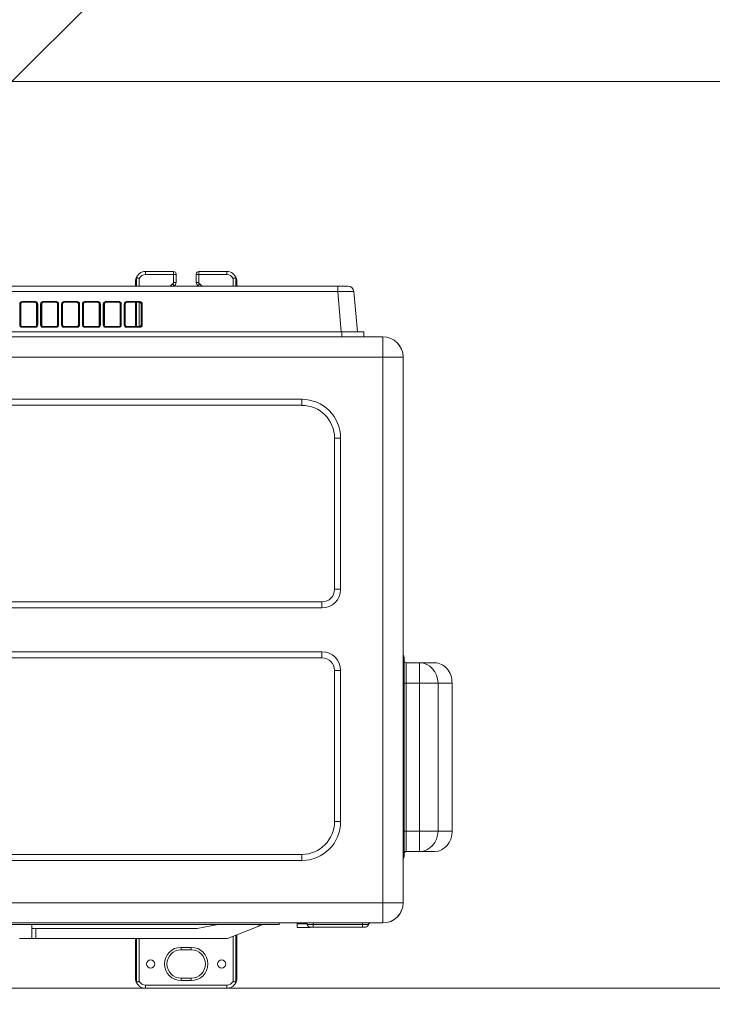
# Model space of a CAD drawing. Header units: inches. Extents: x 69729 to 77643, y -43505 to -36607.
# Tile 51 of 69: x 72492 to 72526, y -37825 to -37777. Entities that reach past the tile are written whole.
import ezdxf

# ---------------------------------------------------------------- set-up
doc = ezdxf.new("R2010")
doc.units = ezdxf.units.IN
doc.header["$MEASUREMENT"] = 0
doc.layers.get('0').update_dxf_attribs({"lineweight": 0})
doc.layers.get('Defpoints').update_dxf_attribs({"lineweight": 0})
for name, color, linetype, lineweight in [('p--klimatyzator', 30, 'Continuous', 15), ('p--obrzeże bet.', 252, 'Continuous', 0), ('p--opisy dodatkowe', 33, 'Continuous', 0), ('p--wymiary-1-50', 5, 'Continuous', 0), ('p--ściana szkielet', 3, 'Continuous', 0)]:
    doc.layers.add(name, color=color, linetype=linetype, lineweight=lineweight)
doc.styles.add('1-50', font='arial.ttf', dxfattribs={"width": 0.75, "height": 12.5})
doc.dimstyles.new('1-50', dxfattribs={"dimtxt": 12.5, "dimasz": 5, "dimexe": 5, "dimexo": 5, "dimgap": 0.09, "dimtad": 0, "dimdsep": 46, "dimtxsty": '1-50', "dimblk": 'OBLIQUE', "dimcen": 0.09, "dimadec": 0, "dimazin": 0, "dimtfac": 1, "dimtdec": 4, "dimtix": 1, "dimtofl": 0, "dimtmove": 2, "dimatfit": 3, "dimldrblk": 'OBLIQUE', "dimfxl": 5, "dimfxlon": 1, "dimtvp": 0.8, "dimtolj": 1, "dimtzin": 0, "dimarcsym": 0})

# ---------------------------------------------------------------- blocks, each defined once
blk = doc.blocks.new('_OBLIQUE')
at = {"color": 0, "linetype": 'ByBlock', "lineweight": -2}
for p, q in [((-0.5, -0.5), (0.5, 0.5)), ((0, 0), (0, 0))]:
    blk.add_line(p, q, dxfattribs=at)
blk = doc.blocks.new('*D171')
at = {"layer": 'Defpoints', "color": 0}
for p in [(72820.871, -37664.812), (72330.221, -37840.119), (72820.871, -37840.119)]:
    blk.add_point(p, dxfattribs=at)
at = {"layer": 'p--wymiary-1-50', "color": 0, "linetype": 'Continuous', "lineweight": -2}
for p, q in [((72330.221, -37669.812), (72330.221, -37659.812)), ((72820.871, -37669.812), (72820.871, -37659.812)), ((72330.221, -37664.812), (72820.871, -37664.812))]:
    blk.add_line(p, q, dxfattribs=at)
at = {"layer": 'p--wymiary-1-50', "color": 0, "lineweight": -2, "xscale": 5, "yscale": 5, "zscale": 5, "rotation": 180}
blk.add_blockref('_OBLIQUE', (72330.221, -37664.812), dxfattribs=at)
at = {"layer": 'p--wymiary-1-50', "color": 0, "lineweight": -2, "xscale": 5, "yscale": 5, "zscale": 5}
blk.add_blockref('_OBLIQUE', (72820.871, -37664.812), dxfattribs=at)
at = {"layer": 'p--wymiary-1-50', "color": 0, "linetype": 'Continuous', "ltscale": 12, "insert": (72575.546, -37654.602), "char_height": 12.5, "attachment_point": 5, "style": '1-50'}
blk.add_mtext('\\A1;490.65', dxfattribs=at)
blk = doc.blocks.new('*D172')
at = {"layer": 'Defpoints', "color": 0}
for p in [(72820.871, -37643.654), (71620.871, -37840.119), (72820.871, -37840.119)]:
    blk.add_point(p, dxfattribs=at)
at = {"layer": 'p--wymiary-1-50', "color": 0, "linetype": 'Continuous', "lineweight": -2}
for p, q in [((71620.871, -37648.654), (71620.871, -37638.654)), ((72820.871, -37648.654), (72820.871, -37638.654)), ((71620.871, -37643.654), (72820.871, -37643.654))]:
    blk.add_line(p, q, dxfattribs=at)
at = {"layer": 'p--wymiary-1-50', "color": 0, "lineweight": -2, "xscale": 5, "yscale": 5, "zscale": 5, "rotation": 180}
blk.add_blockref('_OBLIQUE', (71620.871, -37643.654), dxfattribs=at)
at = {"layer": 'p--wymiary-1-50', "color": 0, "lineweight": -2, "xscale": 5, "yscale": 5, "zscale": 5}
blk.add_blockref('_OBLIQUE', (72820.871, -37643.654), dxfattribs=at)
at = {"layer": 'p--wymiary-1-50', "color": 0, "linetype": 'Continuous', "ltscale": 12, "insert": (72220.871, -37633.444), "char_height": 12.5, "attachment_point": 5, "style": '1-50'}
blk.add_mtext('\\A1;1200', dxfattribs=at)
blk = doc.blocks.new('A$C66B7A719')
at = {"layer": 'p--klimatyzator', "linetype": 'Continuous'}
for p, q in [((74.513, 34.438), (74.513, 34.075)), ((74.541, 34.075), (74.541, 34.477)), ((74.675, 34.447), (74.675, 34.075)), ((74.982, 34.783), (76.341, 34.783)), ((74.982, 34.783), (74.982, 34.636)), ((76.341, 34.636), (74.982, 34.636)), ((76.341, 34.636), (76.341, 34.783)), ((76.341, 34.253), (76.341, 34.636)), ((76.459, 34.636), (76.341, 34.636)), ((76.459, 34.665), (76.459, 34.636)), ((76.459, 34.636), (76.459, 34.253)), ((77.443, 34.636), (77.443, 34.665)), ((77.561, 34.636), (77.443, 34.636)), ((77.443, 34.253), (77.443, 34.636)), ((77.561, 34.783), (78.919, 34.783)), ((77.561, 34.783), (77.561, 34.636)), ((78.919, 34.636), (77.561, 34.636)), ((77.561, 34.636), (77.561, 34.253)), ((78.919, 34.636), (78.919, 34.783)), ((79.227, 34.075), (79.227, 34.447)), ((79.361, 34.477), (79.361, 34.075)), ((79.389, 34.075), (79.389, 34.438)), ((36.063, 34.075), (84.307, 34.075)), ((74.49, 34.074), (74.49, 34.291)), ((76.373, 34.091), (76.306, 34.188)), ((76.459, 34.253), (76.341, 34.253)), ((77.561, 34.253), (77.443, 34.253)), ((77.529, 34.091), (77.596, 34.188)), ((79.412, 34.291), (79.412, 34.074)), ((84.307, 34.075), (84.797, 34.075)), ((84.307, 34.075), (84.307, 33.805)), ((84.307, 33.805), (36.063, 33.805)), ((84.477, 31.86), (84.307, 33.805)), ((85.092, 33.805), (85.262, 31.86)), ((68.872, 32.187), (68.872, 33.21)), ((68.901, 33.208), (68.901, 32.184)), ((68.925, 33.208), (68.901, 33.208)), ((68.925, 33.208), (68.925, 32.184)), ((68.982, 33.32), (69.636, 33.32)), ((68.982, 33.32), (68.982, 33.287)), ((69.636, 33.287), (68.982, 33.287)), ((69.636, 33.32), (69.636, 33.287)), ((69.693, 32.184), (69.693, 33.208)), ((69.716, 33.208), (69.693, 33.208)), ((69.716, 32.184), (69.716, 33.208)), ((69.746, 33.21), (69.746, 32.187)), ((69.886, 32.187), (69.886, 33.21)), ((69.939, 33.208), (69.915, 33.208)), ((69.915, 33.208), (69.915, 32.184)), ((69.939, 33.208), (69.939, 32.184)), ((69.995, 33.32), (70.65, 33.32)), ((69.995, 33.32), (69.995, 33.287)), ((70.65, 33.287), (69.995, 33.287)), ((70.65, 33.32), (70.65, 33.287)), ((70.73, 33.208), (70.707, 33.208)), ((70.707, 32.184), (70.707, 33.208)), ((70.73, 32.184), (70.73, 33.208)), ((70.76, 33.21), (70.76, 32.187)), ((70.9, 32.187), (70.9, 33.21)), ((70.953, 33.208), (70.929, 33.208)), ((70.929, 33.208), (70.929, 32.184)), ((70.953, 33.208), (70.953, 32.184)), ((71.009, 33.32), (71.664, 33.32)), ((71.009, 33.32), (71.009, 33.287)), ((71.664, 33.287), (71.009, 33.287)), ((71.664, 33.32), (71.664, 33.287)), ((71.72, 32.184), (71.72, 33.208)), ((71.744, 33.208), (71.72, 33.208)), ((71.744, 32.184), (71.744, 33.208)), ((71.773, 33.21), (71.773, 32.187)), ((71.913, 32.187), (71.913, 33.21)), ((71.966, 33.208), (71.943, 33.208)), ((71.943, 33.208), (71.943, 32.184)), ((71.966, 33.208), (71.966, 32.184)), ((72.023, 33.32), (72.023, 33.287)), ((72.023, 33.32), (72.678, 33.32)), ((72.678, 33.287), (72.023, 33.287)), ((72.678, 33.32), (72.678, 33.287)), ((72.758, 33.208), (72.734, 33.208)), ((72.734, 32.184), (72.734, 33.208)), ((72.758, 32.184), (72.758, 33.208)), ((72.787, 33.21), (72.787, 32.187)), ((72.927, 32.187), (72.927, 33.21)), ((72.98, 33.208), (72.957, 33.208)), ((72.957, 33.208), (72.957, 32.184)), ((72.98, 33.208), (72.98, 32.184)), ((73.037, 33.32), (73.037, 33.287)), ((73.037, 33.32), (73.691, 33.32)), ((73.691, 33.287), (73.037, 33.287)), ((73.691, 33.32), (73.691, 33.287)), ((73.748, 32.184), (73.748, 33.208)), ((73.771, 33.208), (73.748, 33.208)), ((73.771, 32.184), (73.771, 33.208)), ((73.801, 33.21), (73.801, 32.187)), ((73.941, 32.187), (73.941, 33.21)), ((73.97, 33.208), (73.97, 32.184)), ((73.994, 33.208), (73.97, 33.208)), ((73.994, 33.208), (73.994, 32.184)), ((74.05, 33.32), (74.05, 33.287)), ((74.05, 33.32), (74.705, 33.32)), ((74.705, 33.287), (74.05, 33.287)), ((74.49, 32.106), (74.49, 33.287)), ((74.513, 33.287), (74.513, 32.106)), ((74.541, 32.106), (74.541, 33.287)), ((74.675, 33.287), (74.675, 32.106)), ((74.705, 33.32), (74.705, 33.287)), ((74.762, 32.184), (74.762, 33.208)), ((74.785, 33.208), (74.762, 33.208)), ((74.785, 32.184), (74.785, 33.208)), ((74.815, 33.21), (74.815, 32.187)), ((68.901, 32.184), (68.925, 32.184)), ((68.98, 32.106), (69.638, 32.106)), ((68.98, 32.106), (68.98, 32.079)), ((69.638, 32.079), (68.98, 32.079)), ((69.638, 32.106), (69.638, 32.079)), ((69.693, 32.184), (69.716, 32.184)), ((69.915, 32.184), (69.939, 32.184)), ((69.994, 32.106), (70.652, 32.106)), ((69.994, 32.106), (69.994, 32.079)), ((70.652, 32.079), (69.994, 32.079)), ((70.652, 32.106), (70.652, 32.079)), ((70.707, 32.184), (70.73, 32.184)), ((70.929, 32.184), (70.953, 32.184)), ((71.007, 32.106), (71.665, 32.106)), ((71.007, 32.106), (71.007, 32.079)), ((71.665, 32.079), (71.007, 32.079)), ((71.665, 32.106), (71.665, 32.079)), ((71.72, 32.184), (71.744, 32.184)), ((71.943, 32.184), (71.966, 32.184)), ((72.021, 32.106), (72.679, 32.106)), ((72.021, 32.106), (72.021, 32.079)), ((72.679, 32.079), (72.021, 32.079)), ((72.679, 32.106), (72.679, 32.079)), ((72.734, 32.184), (72.758, 32.184)), ((72.957, 32.184), (72.98, 32.184)), ((73.035, 32.106), (73.035, 32.079)), ((73.035, 32.106), (73.693, 32.106)), ((73.693, 32.079), (73.035, 32.079)), ((73.693, 32.106), (73.693, 32.079)), ((73.748, 32.184), (73.771, 32.184)), ((73.97, 32.184), (73.994, 32.184)), ((74.049, 32.106), (74.049, 32.079)), ((74.049, 32.106), (74.707, 32.106)), ((74.707, 32.079), (74.049, 32.079)), ((74.707, 32.106), (74.707, 32.079)), ((74.762, 32.184), (74.785, 32.184)), ((84.499, 31.86), (35.871, 31.86)), ((47.647, 31.614), (86.496, 31.614)), ((84.499, 31.614), (84.499, 31.86)), ((85.579, 31.614), (85.579, 31.86)), ((86.496, 30.63), (86.496, 31.614)), ((86.496, 30.63), (12.677, 30.63)), ((86.496, 4.154), (86.496, 30.63)), ((87.48, 30.63), (87.48, 27.632)), ((87.482, 30.63), (87.48, 30.63)), ((87.482, 30.63), (87.482, 29.075)), ((87.48, 29.057), (87.48, 29.094)), ((87.48, 29.094), (87.48, 29.094)), ((87.48, 29.055), (87.48, 29.057)), ((87.48, 28.856), (87.48, 28.858)), ((87.48, 28.809), (87.48, 28.856)), ((87.48, 28.809), (87.48, 28.809)), ((87.482, 28.839), (87.482, 4.154)), ((34.626, 28.583), (82.559, 28.583)), ((82.559, 28.288), (34.626, 28.288)), ((82.559, 28.288), (82.559, 28.583)), ((87.48, 27.435), (87.48, 7.452)), ((84.153, 26.693), (84.449, 26.693)), ((84.153, 19.36), (84.153, 26.693)), ((84.449, 26.693), (84.449, 19.36)), ((84.449, 19.36), (84.153, 19.36)), ((34.626, 18.75), (83.543, 18.75)), ((83.543, 18.455), (83.543, 18.75)), ((83.543, 18.455), (34.626, 18.455)), ((83.543, 16.329), (34.626, 16.329)), ((83.543, 16.034), (83.543, 16.329)), ((83.543, 16.034), (34.626, 16.034)), ((87.532, 16.041), (87.532, 14.909)), ((87.63, 15.795), (87.63, 14.811)), ((87.63, 15.795), (88.283, 15.795)), ((88.283, 15.795), (89.022, 15.795)), ((88.283, 15.795), (88.283, 14.811)), ((84.153, 8.091), (84.153, 15.423)), ((84.449, 15.423), (84.153, 15.423)), ((84.449, 8.091), (84.449, 15.423)), ((87.532, 14.909), (87.482, 14.909)), ((87.532, 14.909), (87.532, 7.527)), ((87.63, 14.811), (87.532, 14.811)), ((88.283, 14.811), (87.63, 14.811)), ((87.63, 14.811), (87.63, 7.626)), ((88.283, 7.626), (88.283, 14.811)), ((88.283, 14.811), (89.175, 14.811)), ((89.175, 14.811), (89.175, 7.626)), ((89.858, 14.811), (89.175, 14.811)), ((89.858, 14.811), (89.867, 14.811)), ((89.858, 7.626), (89.858, 14.811)), ((89.867, 7.626), (89.867, 14.811)), ((84.449, 8.091), (84.153, 8.091)), ((87.48, 7.254), (87.48, 4.154)), ((87.532, 7.527), (87.482, 7.527)), ((87.63, 7.626), (87.532, 7.626)), ((87.532, 7.527), (87.532, 6.395)), ((87.63, 7.626), (87.63, 6.641)), ((87.63, 7.626), (88.283, 7.626)), ((88.283, 7.626), (89.175, 7.626)), ((88.283, 7.626), (88.283, 6.641)), ((89.175, 7.626), (89.858, 7.626)), ((89.858, 7.626), (89.867, 7.626)), ((34.626, 6.496), (82.559, 6.496)), ((82.559, 6.201), (82.559, 6.496)), ((88.283, 6.641), (87.63, 6.641)), ((89.022, 6.641), (88.283, 6.641)), ((34.626, 6.201), (82.559, 6.201)), ((12.677, 4.154), (86.496, 4.154)), ((86.496, 3.169), (86.496, 4.154)), ((87.48, 4.154), (87.48, 4.153)), ((87.48, 4.154), (87.482, 4.154)), ((86.496, 3.169), (12.677, 3.169)), ((13.661, 3.169), (85.512, 3.169)), ((31.808, 3.1), (81.464, 3.1)), ((69.456, 3.1), (69.456, 2.411)), ((69.456, 2.904), (69.653, 2.904)), ((69.653, 2.904), (69.653, 2.411)), ((69.653, 2.904), (77.478, 2.904)), ((78.5, 3.1), (77.478, 2.904)), ((78.954, 2.411), (80.48, 3.022)), ((80.48, 3.022), (80.48, 3.1)), ((80.677, 3.1), (80.48, 3.022)), ((81.464, 3.1), (81.464, 3.169)), ((82.345, 3.169), (82.345, 3.124)), ((82.345, 3.124), (82.813, 3.124)), ((82.345, 2.946), (82.345, 3.124)), ((82.345, 2.946), (82.969, 2.946)), ((83.112, 3.104), (82.819, 3.104)), ((82.969, 2.946), (82.969, 2.973)), ((82.975, 2.972), (83.112, 2.972)), ((83.112, 3.169), (83.112, 3.104)), ((85.514, 3.104), (83.112, 3.104)), ((83.112, 3.104), (83.112, 2.972)), ((85.514, 2.972), (83.112, 2.972)), ((86.496, 3.169), (85.512, 3.169)), ((85.514, 3.169), (85.514, 3.104)), ((85.807, 3.104), (85.514, 3.104)), ((85.514, 2.972), (85.514, 3.104)), ((85.514, 2.972), (85.652, 2.972)), ((86.496, 3.169), (86.496, 3.169)), ((69.456, 2.411), (68.866, 2.411)), ((69.653, 2.411), (69.456, 2.411)), ((69.653, 2.411), (78.954, 2.411)), ((74.49, 0.492), (74.49, 2.412)), ((74.513, 2.412), (74.513, 0.346)), ((74.541, 0.307), (74.541, 2.411)), ((74.675, 2.411), (74.675, 0.336)), ((79.227, 0.336), (79.227, 2.52)), ((79.361, 2.574), (79.361, 0.307)), ((79.389, 0.346), (79.389, 2.586)), ((79.412, 2.595), (79.412, 0.492)), ((76.705, 1.988), (77.197, 1.988)), ((76.705, 1.87), (76.705, 1.988)), ((77.197, 1.988), (77.197, 1.87)), ((77.197, 1.87), (76.705, 1.87)), ((76.705, 0.492), (77.197, 0.492)), ((76.705, 0.492), (76.705, 0.374)), ((77.197, 0.374), (77.197, 0.492)), ((74.982, 0.148), (78.919, 0.148)), ((74.982, 0.148), (74.982, 0)), ((78.919, 0), (74.982, 0)), ((77.197, 0.374), (76.705, 0.374)), ((78.919, 0.148), (78.919, 0))]:
    blk.add_line(p, q, dxfattribs=at)
at = {"layer": 'p--klimatyzator', "linetype": 'Continuous', "flags": 128}
for points in [[(74.49, 34.291), (74.49, 34.294), (74.49, 34.297), (74.49, 34.3), (74.49, 34.303), (74.491, 34.306), (74.491, 34.309), (74.491, 34.312), (74.491, 34.315), (74.491, 34.318), (74.491, 34.321), (74.491, 34.324), (74.492, 34.327), (74.492, 34.33), (74.492, 34.333), (74.492, 34.336), (74.493, 34.339), (74.493, 34.342), (74.493, 34.344), (74.494, 34.347), (74.494, 34.35), (74.494, 34.353), (74.495, 34.356), (74.495, 34.359), (74.495, 34.362), (74.496, 34.365), (74.496, 34.368), (74.497, 34.371), (74.497, 34.374), (74.498, 34.377), (74.498, 34.38), (74.499, 34.383), (74.499, 34.385), (74.5, 34.388), (74.501, 34.391), (74.501, 34.394), (74.502, 34.397), (74.503, 34.4), (74.503, 34.403), (74.504, 34.406), (74.505, 34.409), (74.505, 34.412), (74.506, 34.415), (74.507, 34.418), (74.508, 34.42), (74.508, 34.423), (74.509, 34.426), (74.51, 34.429), (74.511, 34.432), (74.512, 34.435), (74.513, 34.438)], [(74.541, 34.477), (74.54, 34.477), (74.538, 34.477), (74.537, 34.476), (74.536, 34.476), (74.534, 34.475), (74.533, 34.475), (74.532, 34.474), (74.53, 34.473), (74.529, 34.471), (74.528, 34.47), (74.527, 34.469), (74.526, 34.468), (74.526, 34.467), (74.525, 34.466), (74.524, 34.465), (74.524, 34.464), (74.523, 34.463), (74.523, 34.463), (74.522, 34.462), (74.522, 34.461), (74.521, 34.46), (74.521, 34.459), (74.52, 34.458), (74.52, 34.456), (74.519, 34.455), (74.519, 34.454), (74.518, 34.453), (74.518, 34.452), (74.517, 34.451), (74.517, 34.45), (74.516, 34.448), (74.516, 34.447), (74.515, 34.446), (74.515, 34.445), (74.515, 34.444), (74.514, 34.442), (74.514, 34.441), (74.513, 34.44), (74.513, 34.439)], [(74.541, 34.477), (74.542, 34.476), (74.544, 34.476), (74.546, 34.476), (74.547, 34.475), (74.549, 34.475), (74.551, 34.475), (74.553, 34.474), (74.555, 34.474), (74.557, 34.473), (74.559, 34.473), (74.561, 34.473), (74.563, 34.472), (74.565, 34.472), (74.567, 34.471), (74.57, 34.471), (74.572, 34.47), (74.575, 34.47), (74.577, 34.469), (74.58, 34.469), (74.582, 34.468), (74.585, 34.467), (74.588, 34.467), (74.59, 34.466), (74.593, 34.466), (74.596, 34.465), (74.599, 34.465), (74.602, 34.464), (74.605, 34.463), (74.608, 34.463), (74.611, 34.462), (74.614, 34.461), (74.617, 34.461), (74.62, 34.46), (74.623, 34.459), (74.626, 34.459), (74.629, 34.458), (74.632, 34.457), (74.636, 34.456), (74.639, 34.456), (74.642, 34.455), (74.645, 34.454), (74.649, 34.453), (74.652, 34.453), (74.655, 34.452), (74.659, 34.451), (74.662, 34.45), (74.665, 34.45), (74.669, 34.449), (74.672, 34.448), (74.675, 34.447)], [(79.227, 34.447), (79.23, 34.448), (79.233, 34.449), (79.237, 34.45), (79.24, 34.45), (79.243, 34.451), (79.247, 34.452), (79.25, 34.453), (79.253, 34.453), (79.257, 34.454), (79.26, 34.455), (79.263, 34.456), (79.266, 34.456), (79.27, 34.457), (79.273, 34.458), (79.276, 34.459), (79.279, 34.459), (79.282, 34.46), (79.285, 34.461), (79.288, 34.461), (79.291, 34.462), (79.294, 34.463), (79.297, 34.463), (79.3, 34.464), (79.303, 34.465), (79.306, 34.465), (79.309, 34.466), (79.312, 34.466), (79.314, 34.467), (79.317, 34.467), (79.32, 34.468), (79.322, 34.469), (79.325, 34.469), (79.327, 34.47), (79.33, 34.47), (79.332, 34.471), (79.335, 34.471), (79.337, 34.472), (79.339, 34.472), (79.341, 34.473), (79.343, 34.473), (79.345, 34.473), (79.347, 34.474), (79.349, 34.474), (79.351, 34.475), (79.353, 34.475), (79.355, 34.475), (79.356, 34.476), (79.358, 34.476), (79.359, 34.476), (79.361, 34.477)], [(79.389, 34.439), (79.389, 34.44), (79.388, 34.441), (79.388, 34.442), (79.387, 34.444), (79.387, 34.445), (79.387, 34.446), (79.386, 34.447), (79.386, 34.449), (79.385, 34.45), (79.385, 34.451), (79.384, 34.452), (79.384, 34.453), (79.383, 34.454), (79.383, 34.455), (79.382, 34.456), (79.382, 34.458), (79.381, 34.459), (79.381, 34.46), (79.38, 34.461), (79.38, 34.462), (79.379, 34.463), (79.379, 34.463), (79.378, 34.464), (79.377, 34.465), (79.377, 34.466), (79.376, 34.467), (79.376, 34.468), (79.375, 34.469), (79.373, 34.471), (79.372, 34.472), (79.371, 34.473), (79.37, 34.474), (79.368, 34.475), (79.367, 34.476), (79.366, 34.476), (79.364, 34.477), (79.363, 34.477), (79.362, 34.477)], [(79.389, 34.438), (79.39, 34.435), (79.391, 34.432), (79.392, 34.429), (79.393, 34.426), (79.394, 34.423), (79.394, 34.42), (79.395, 34.418), (79.396, 34.415), (79.397, 34.412), (79.397, 34.409), (79.398, 34.406), (79.399, 34.403), (79.399, 34.4), (79.4, 34.397), (79.401, 34.394), (79.401, 34.391), (79.402, 34.388), (79.403, 34.385), (79.403, 34.383), (79.404, 34.38), (79.404, 34.377), (79.405, 34.374), (79.405, 34.371), (79.406, 34.368), (79.406, 34.365), (79.407, 34.362), (79.407, 34.359), (79.407, 34.356), (79.408, 34.353), (79.408, 34.35), (79.408, 34.347), (79.409, 34.344), (79.409, 34.342), (79.409, 34.339), (79.41, 34.336), (79.41, 34.333), (79.41, 34.33), (79.41, 34.327), (79.411, 34.324), (79.411, 34.321), (79.411, 34.318), (79.411, 34.315), (79.411, 34.312), (79.411, 34.309), (79.411, 34.306), (79.411, 34.303), (79.412, 34.3), (79.412, 34.297), (79.412, 34.294), (79.412, 34.291)], [(85.579, 31.86), (85.576, 31.86), (85.574, 31.86), (85.57, 31.86), (85.565, 31.86), (85.559, 31.86), (85.552, 31.86), (85.544, 31.86), (85.535, 31.86), (85.525, 31.86), (85.514, 31.86), (85.502, 31.86), (85.489, 31.86), (85.475, 31.86), (85.46, 31.86), (85.444, 31.86), (85.428, 31.86), (85.41, 31.86), (85.392, 31.86), (85.372, 31.86), (85.352, 31.86), (85.331, 31.86), (85.309, 31.86), (85.286, 31.86), (85.263, 31.86), (85.238, 31.86), (85.213, 31.86), (85.187, 31.86), (85.161, 31.86), (85.134, 31.86), (85.106, 31.86), (85.077, 31.86), (85.048, 31.86), (85.019, 31.86), (84.989, 31.86), (84.958, 31.86), (84.928, 31.86), (84.896, 31.86), (84.864, 31.86), (84.832, 31.86), (84.8, 31.86), (84.767, 31.86), (84.734, 31.86), (84.701, 31.86), (84.668, 31.86), (84.634, 31.86), (84.601, 31.86), (84.567, 31.86), (84.533, 31.86), (84.499, 31.86)], [(87.48, 28.856), (87.481, 28.855), (87.481, 28.854), (87.481, 28.853), (87.481, 28.852), (87.482, 28.851), (87.482, 28.85), (87.482, 28.849), (87.482, 28.848), (87.482, 28.847), (87.482, 28.846), (87.482, 28.845), (87.482, 28.844), (87.482, 28.842), (87.482, 28.841), (87.482, 28.84), (87.482, 28.839)], [(87.482, 29.075), (87.482, 29.074), (87.482, 29.073), (87.482, 29.072), (87.482, 29.071), (87.482, 29.07), (87.482, 29.068), (87.482, 29.067), (87.482, 29.066), (87.482, 29.065), (87.482, 29.064), (87.482, 29.063), (87.481, 29.062), (87.481, 29.061), (87.481, 29.06), (87.481, 29.059), (87.481, 29.058)], [(87.48, 27.632), (87.48, 27.628), (87.48, 27.624), (87.48, 27.621), (87.48, 27.617), (87.48, 27.613), (87.48, 27.609), (87.48, 27.605), (87.48, 27.601), (87.48, 27.598), (87.48, 27.594), (87.48, 27.59), (87.48, 27.586), (87.48, 27.582), (87.48, 27.578), (87.48, 27.574), (87.48, 27.57), (87.48, 27.566), (87.48, 27.562), (87.48, 27.558), (87.48, 27.554), (87.48, 27.55), (87.48, 27.546), (87.48, 27.541), (87.48, 27.537), (87.48, 27.533), (87.48, 27.529), (87.48, 27.525), (87.48, 27.521), (87.48, 27.517), (87.48, 27.513), (87.48, 27.509), (87.48, 27.505), (87.48, 27.501), (87.48, 27.497), (87.48, 27.493), (87.48, 27.489), (87.48, 27.485), (87.48, 27.481), (87.48, 27.477), (87.48, 27.473), (87.48, 27.469), (87.48, 27.465), (87.48, 27.461), (87.48, 27.457), (87.48, 27.454), (87.48, 27.45), (87.48, 27.446), (87.48, 27.442), (87.48, 27.438), (87.48, 27.435)], [(87.48, 7.452), (87.48, 7.448), (87.48, 7.444), (87.48, 7.44), (87.48, 7.436), (87.48, 7.433), (87.48, 7.429), (87.48, 7.425), (87.48, 7.421), (87.48, 7.417), (87.48, 7.413), (87.48, 7.409), (87.48, 7.405), (87.48, 7.401), (87.48, 7.397), (87.48, 7.393), (87.48, 7.389), (87.48, 7.385), (87.48, 7.381), (87.48, 7.377), (87.48, 7.373), (87.48, 7.369), (87.48, 7.365), (87.48, 7.361), (87.48, 7.357), (87.48, 7.353), (87.48, 7.349), (87.48, 7.345), (87.48, 7.341), (87.48, 7.337), (87.48, 7.333), (87.48, 7.329), (87.48, 7.325), (87.48, 7.321), (87.48, 7.317), (87.48, 7.313), (87.48, 7.309), (87.48, 7.305), (87.48, 7.301), (87.48, 7.297), (87.48, 7.293), (87.48, 7.289), (87.48, 7.285), (87.48, 7.281), (87.48, 7.277), (87.48, 7.273), (87.48, 7.269), (87.48, 7.266), (87.48, 7.262), (87.48, 7.258), (87.48, 7.254)], [(74.513, 0.346), (74.512, 0.348), (74.511, 0.351), (74.51, 0.354), (74.509, 0.357), (74.508, 0.36), (74.508, 0.363), (74.507, 0.366), (74.506, 0.369), (74.505, 0.372), (74.505, 0.375), (74.504, 0.378), (74.503, 0.38), (74.503, 0.383), (74.502, 0.386), (74.501, 0.389), (74.501, 0.392), (74.5, 0.395), (74.499, 0.398), (74.499, 0.401), (74.498, 0.404), (74.498, 0.407), (74.497, 0.41), (74.497, 0.413), (74.496, 0.416), (74.496, 0.418), (74.495, 0.421), (74.495, 0.424), (74.495, 0.427), (74.494, 0.43), (74.494, 0.433), (74.494, 0.436), (74.493, 0.439), (74.493, 0.442), (74.493, 0.445), (74.492, 0.448), (74.492, 0.451), (74.492, 0.454), (74.492, 0.457), (74.491, 0.46), (74.491, 0.463), (74.491, 0.466), (74.491, 0.468), (74.491, 0.471), (74.491, 0.474), (74.491, 0.477), (74.49, 0.48), (74.49, 0.483), (74.49, 0.486), (74.49, 0.489), (74.49, 0.492)], [(79.412, 0.492), (79.412, 0.489), (79.412, 0.486), (79.412, 0.483), (79.411, 0.48), (79.411, 0.477), (79.411, 0.474), (79.411, 0.471), (79.411, 0.468), (79.411, 0.466), (79.411, 0.463), (79.411, 0.46), (79.41, 0.457), (79.41, 0.454), (79.41, 0.451), (79.41, 0.448), (79.409, 0.445), (79.409, 0.442), (79.409, 0.439), (79.408, 0.436), (79.408, 0.433), (79.408, 0.43), (79.407, 0.427), (79.407, 0.424), (79.407, 0.421), (79.406, 0.418), (79.406, 0.416), (79.405, 0.413), (79.405, 0.41), (79.404, 0.407), (79.404, 0.404), (79.403, 0.401), (79.403, 0.398), (79.402, 0.395), (79.401, 0.392), (79.401, 0.389), (79.4, 0.386), (79.399, 0.383), (79.399, 0.38), (79.398, 0.378), (79.397, 0.375), (79.397, 0.372), (79.396, 0.369), (79.395, 0.366), (79.394, 0.363), (79.394, 0.36), (79.393, 0.357), (79.392, 0.354), (79.391, 0.351), (79.39, 0.348), (79.389, 0.346)], [(74.513, 0.345), (74.513, 0.344), (74.514, 0.342), (74.514, 0.341), (74.515, 0.34), (74.515, 0.339), (74.515, 0.337), (74.516, 0.336), (74.516, 0.335), (74.517, 0.334), (74.517, 0.333), (74.518, 0.331), (74.518, 0.33), (74.519, 0.329), (74.519, 0.328), (74.52, 0.327), (74.52, 0.326), (74.521, 0.325), (74.521, 0.324), (74.522, 0.323), (74.522, 0.322), (74.523, 0.321), (74.523, 0.32), (74.524, 0.319), (74.524, 0.318), (74.525, 0.317), (74.526, 0.316), (74.526, 0.316), (74.527, 0.314), (74.529, 0.313), (74.53, 0.311), (74.531, 0.31), (74.532, 0.309), (74.534, 0.308), (74.535, 0.308), (74.536, 0.307), (74.538, 0.307), (74.539, 0.307), (74.54, 0.307)], [(74.675, 0.336), (74.672, 0.335), (74.669, 0.335), (74.665, 0.334), (74.662, 0.333), (74.659, 0.332), (74.655, 0.332), (74.652, 0.331), (74.649, 0.33), (74.645, 0.329), (74.642, 0.329), (74.639, 0.328), (74.636, 0.327), (74.632, 0.326), (74.629, 0.326), (74.626, 0.325), (74.623, 0.324), (74.62, 0.324), (74.617, 0.323), (74.614, 0.322), (74.611, 0.322), (74.608, 0.321), (74.605, 0.32), (74.602, 0.32), (74.599, 0.319), (74.596, 0.318), (74.593, 0.318), (74.59, 0.317), (74.588, 0.317), (74.585, 0.316), (74.582, 0.315), (74.58, 0.315), (74.577, 0.314), (74.575, 0.314), (74.572, 0.313), (74.57, 0.313), (74.567, 0.312), (74.565, 0.312), (74.563, 0.311), (74.561, 0.311), (74.559, 0.311), (74.557, 0.31), (74.555, 0.31), (74.553, 0.309), (74.551, 0.309), (74.549, 0.309), (74.547, 0.308), (74.546, 0.308), (74.544, 0.308), (74.542, 0.307), (74.541, 0.307)], [(79.227, 0.336), (79.23, 0.335), (79.233, 0.335), (79.237, 0.334), (79.24, 0.333), (79.243, 0.332), (79.247, 0.332), (79.25, 0.331), (79.253, 0.33), (79.257, 0.329), (79.26, 0.329), (79.263, 0.328), (79.266, 0.327), (79.27, 0.326), (79.273, 0.326), (79.276, 0.325), (79.279, 0.324), (79.282, 0.324), (79.285, 0.323), (79.288, 0.322), (79.291, 0.322), (79.294, 0.321), (79.297, 0.32), (79.3, 0.32), (79.303, 0.319), (79.306, 0.318), (79.309, 0.318), (79.312, 0.317), (79.314, 0.317), (79.317, 0.316), (79.32, 0.315), (79.322, 0.315), (79.325, 0.314), (79.327, 0.314), (79.33, 0.313), (79.332, 0.313), (79.335, 0.312), (79.337, 0.312), (79.339, 0.311), (79.341, 0.311), (79.343, 0.311), (79.345, 0.31), (79.347, 0.31), (79.349, 0.309), (79.351, 0.309), (79.353, 0.309), (79.355, 0.308), (79.356, 0.308), (79.358, 0.308), (79.359, 0.307), (79.361, 0.307)], [(79.361, 0.307), (79.362, 0.307), (79.364, 0.307), (79.365, 0.307), (79.366, 0.307), (79.368, 0.308), (79.369, 0.309), (79.37, 0.31), (79.372, 0.311), (79.373, 0.312), (79.374, 0.313), (79.375, 0.315), (79.376, 0.316), (79.376, 0.316), (79.377, 0.317), (79.378, 0.318), (79.378, 0.319), (79.379, 0.32), (79.379, 0.321), (79.38, 0.322), (79.38, 0.323), (79.381, 0.324), (79.381, 0.325), (79.382, 0.326), (79.382, 0.327), (79.383, 0.328), (79.383, 0.329), (79.384, 0.33), (79.384, 0.331), (79.385, 0.333), (79.385, 0.334), (79.386, 0.335), (79.386, 0.336), (79.387, 0.337), (79.387, 0.339), (79.387, 0.34), (79.388, 0.341), (79.388, 0.342), (79.389, 0.344), (79.389, 0.345)]]:
    blk.add_lwpolyline(points, dxfattribs=at)
at = {"layer": 'p--klimatyzator', "linetype": 'Continuous'}
for centre in [(75.229, 1.181), (78.673, 1.181)]:
    blk.add_circle(centre, 0.197, dxfattribs=at)
for centre, radius, start, end in [((74.982, 34.291), 0.492, 90, 162.5954), ((74.982, 34.291), 0.344, 90, 153.102), ((76.341, 34.665), 0.118, 0, 90), ((77.561, 34.665), 0.118, 90, 180), ((78.919, 34.291), 0.492, 17.4046, 90), ((78.919, 34.291), 0.344, 26.898, 90), ((76.705, 33.602), 0.709, 124.2289, 138.191), ((76.262, 34.253), 0.0787, 304.2289, 0), ((76.705, 33.602), 0.591, 124.2289, 126.8711), ((76.262, 34.253), 0.197, 304.2289, 0), ((77.64, 34.253), 0.197, 180, 235.7711), ((77.197, 33.602), 0.591, 53.1289, 55.7711), ((77.64, 34.253), 0.0787, 180, 235.7711), ((77.197, 33.602), 0.709, 41.809, 55.7711), ((84.797, 33.78), 0.295, 5, 90), ((86.496, 30.63), 0.984, 0, 90), ((86.498, 30.63), 0.984, 0, 90), ((82.559, 26.693), 1.89, 0, 90), ((82.559, 26.693), 1.594, 0, 90), ((83.543, 19.36), 0.61, 270, 0), ((83.543, 19.36), 0.906, 270, 0), ((83.543, 15.423), 0.906, 0, 90), ((83.543, 15.423), 0.61, 0, 90), ((87.335, 16.041), 0.197, 0, 41.4096), ((87.63, 15.893), 0.0984, 180, 270), ((82.559, 8.091), 1.89, 270, 0), ((82.559, 8.091), 1.594, 270, 0), ((87.335, 6.395), 0.197, 318.5904, 0), ((87.63, 6.543), 0.0984, 90, 180), ((86.496, 4.154), 0.984, 270, 0), ((86.496, 4.153), 0.984, 270, 0), ((86.498, 4.154), 0.984, 270, 0), ((82.742, 3.091), 0.0787, 9.5941, 86.8988), ((82.975, 3.13), 0.157, 189.5941, 270), ((85.652, 3.13), 0.157, 270, 350.4059), ((85.885, 3.091), 0.0787, 93.1012, 170.4059), ((76.705, 1.181), 0.807, 90, 270), ((77.197, 1.181), 0.807, 270, 90), ((76.705, 1.181), 0.689, 90, 270), ((77.197, 1.181), 0.689, 270, 90), ((74.982, 0.492), 0.492, 197.4046, 270), ((74.982, 0.492), 0.344, 206.898, 270), ((78.919, 0.492), 0.492, 270, 342.5954), ((78.919, 0.492), 0.344, 270, 333.102)]:
    blk.add_arc(centre, radius, start, end, dxfattribs=at)
for centre, major_axis, ratio, start_param, end_param in [((84.303, 33.78), (-0.788, -0.026), 0.032463, 3.14337, 4.70657), ((68.981, 33.211), (-0.0928, -0.0571), 0.991498, 4.156529, 5.734951), ((68.872, 33.208), (-0.0295, 0), 0.087156, 3.229193, 4.712389), ((68.981, 33.209), (-0.0698, -0.0381), 0.987653, 4.207123, 5.785545), ((69.004, 33.209), (-0.0675, -0.0415), 0.991498, 4.156529, 5.734951), ((69.614, 33.209), (0.0675, -0.0415), 0.991498, 0.548235, 2.126656), ((69.637, 33.211), (0.0928, -0.0571), 0.991498, 0.548235, 2.126656), ((69.637, 33.209), (0.0698, -0.0381), 0.987653, 0.497641, 2.076062), ((69.746, 33.208), (-0.0295, 0), 0.087156, 4.712389, 6.195585), ((69.995, 33.211), (-0.0928, -0.0571), 0.991498, 4.156529, 5.734951), ((69.886, 33.208), (-0.0295, 0), 0.087156, 3.229193, 4.712389), ((69.995, 33.209), (-0.0698, -0.0381), 0.987653, 4.207123, 5.785545), ((70.018, 33.209), (-0.0675, -0.0415), 0.991498, 4.156529, 5.734951), ((70.627, 33.209), (0.0675, -0.0415), 0.991498, 0.548235, 2.126656), ((70.651, 33.211), (0.0928, -0.0571), 0.991498, 0.548235, 2.126656), ((70.651, 33.209), (0.0698, -0.0381), 0.987653, 0.497641, 2.076062), ((70.76, 33.208), (-0.0295, 0), 0.087156, 4.712389, 6.195585), ((71.008, 33.211), (-0.0928, -0.0571), 0.991498, 4.156529, 5.734951), ((70.9, 33.208), (-0.0295, 0), 0.087156, 3.229193, 4.712389), ((71.008, 33.209), (-0.0698, -0.0381), 0.987653, 4.207123, 5.785545), ((71.032, 33.209), (-0.0675, -0.0415), 0.991498, 4.156529, 5.734951), ((71.641, 33.209), (0.0675, -0.0415), 0.991498, 0.548235, 2.126656), ((71.665, 33.211), (0.0928, -0.0571), 0.991498, 0.548235, 2.126656), ((71.665, 33.209), (0.0698, -0.0381), 0.987653, 0.497641, 2.076062), ((71.773, 33.208), (-0.0295, 0), 0.087156, 4.712389, 6.195585), ((72.022, 33.211), (-0.0928, -0.0571), 0.991498, 4.156529, 5.734951), ((71.913, 33.208), (-0.0295, 0), 0.087156, 3.229193, 4.712389), ((72.022, 33.209), (-0.0698, -0.0381), 0.987653, 4.207123, 5.785545), ((72.045, 33.209), (-0.0675, -0.0415), 0.991498, 4.156529, 5.734951), ((72.655, 33.209), (0.0675, -0.0415), 0.991498, 0.548235, 2.126656), ((72.678, 33.211), (0.0928, -0.0571), 0.991498, 0.548235, 2.126656), ((72.678, 33.209), (0.0698, -0.0381), 0.987653, 0.497641, 2.076062), ((72.787, 33.208), (-0.0295, 0), 0.087156, 4.712389, 6.195585), ((73.036, 33.211), (-0.0928, -0.0571), 0.991498, 4.156529, 5.734951), ((72.927, 33.208), (-0.0295, 0), 0.087156, 3.229193, 4.712389), ((73.036, 33.209), (-0.0698, -0.0381), 0.987653, 4.207123, 5.785545), ((73.059, 33.209), (-0.0675, -0.0415), 0.991498, 4.156529, 5.734951), ((73.669, 33.209), (0.0675, -0.0415), 0.991498, 0.548235, 2.126656), ((73.692, 33.211), (0.0928, -0.0571), 0.991498, 0.548235, 2.126656), ((73.692, 33.209), (0.0698, -0.0381), 0.987653, 0.497641, 2.076062), ((73.801, 33.208), (-0.0295, 0), 0.087156, 4.712389, 6.195585), ((74.05, 33.211), (-0.0928, -0.0571), 0.991498, 4.156529, 5.734951), ((73.941, 33.208), (-0.0295, 0), 0.087156, 3.229193, 4.712389), ((74.05, 33.209), (-0.0698, -0.0381), 0.987653, 4.207123, 5.785545), ((74.073, 33.209), (-0.0675, -0.0415), 0.991498, 4.156529, 5.734951), ((74.683, 33.209), (0.0675, -0.0415), 0.991498, 0.548235, 2.126656), ((74.706, 33.211), (0.0928, -0.0571), 0.991498, 0.548235, 2.126656), ((74.706, 33.209), (0.0698, -0.0381), 0.987653, 0.497641, 2.076062), ((74.815, 33.208), (-0.0295, 0), 0.087156, 4.712389, 6.195585), ((68.872, 32.184), (-0.0295, 0), 0.087156, 3.229193, 4.712389), ((68.981, 32.188), (-0.0928, -0.0571), 0.991498, 5.734951, 7.298122), ((68.981, 32.185), (-0.0698, -0.0381), 0.987653, 5.785545, 7.348716), ((69.004, 32.185), (-0.0675, -0.0415), 0.991498, 5.734951, 7.298122), ((69.614, 32.185), (0.0675, -0.0415), 0.991498, 5.268249, 6.83142), ((69.637, 32.188), (0.0928, -0.0571), 0.991498, 5.268249, 6.83142), ((69.637, 32.185), (0.0698, -0.0381), 0.987653, 5.217655, 6.780826), ((69.746, 32.184), (-0.0295, 0), 0.087156, 4.712389, 6.195585), ((69.886, 32.184), (-0.0295, 0), 0.087156, 3.229193, 4.712389), ((69.995, 32.188), (-0.0928, -0.0571), 0.991498, 5.734951, 7.298122), ((69.995, 32.185), (-0.0698, -0.0381), 0.987653, 5.785545, 7.348716), ((70.018, 32.185), (-0.0675, -0.0415), 0.991498, 5.734951, 7.298122), ((70.627, 32.185), (0.0675, -0.0415), 0.991498, 5.268249, 6.83142), ((70.651, 32.188), (0.0928, -0.0571), 0.991498, 5.268249, 6.83142), ((70.651, 32.185), (0.0698, -0.0381), 0.987653, 5.217655, 6.780826), ((70.76, 32.184), (-0.0295, 0), 0.087156, 4.712389, 6.195585), ((71.008, 32.188), (-0.0928, -0.0571), 0.991498, 5.734951, 7.298122), ((70.9, 32.184), (-0.0295, 0), 0.087156, 3.229193, 4.712389), ((71.008, 32.185), (-0.0698, -0.0381), 0.987653, 5.785545, 7.348716), ((71.032, 32.185), (-0.0675, -0.0415), 0.991498, 5.734951, 7.298122), ((71.641, 32.185), (0.0675, -0.0415), 0.991498, 5.268249, 6.83142), ((71.665, 32.188), (0.0928, -0.0571), 0.991498, 5.268249, 6.83142), ((71.665, 32.185), (0.0698, -0.0381), 0.987653, 5.217655, 6.780826), ((71.773, 32.184), (-0.0295, 0), 0.087156, 4.712389, 6.195585), ((72.022, 32.188), (-0.0928, -0.0571), 0.991498, 5.734951, 7.298122), ((71.913, 32.184), (-0.0295, 0), 0.087156, 3.229193, 4.712389), ((72.022, 32.185), (-0.0698, -0.0381), 0.987653, 5.785545, 7.348716), ((72.045, 32.185), (-0.0675, -0.0415), 0.991498, 5.734951, 7.298122), ((72.655, 32.185), (0.0675, -0.0415), 0.991498, 5.268249, 6.83142), ((72.678, 32.188), (0.0928, -0.0571), 0.991498, 5.268249, 6.83142), ((72.678, 32.185), (0.0698, -0.0381), 0.987653, 5.217655, 6.780826), ((72.787, 32.184), (-0.0295, 0), 0.087156, 4.712389, 6.195585), ((72.927, 32.184), (-0.0295, 0), 0.087156, 3.229193, 4.712389), ((73.036, 32.188), (-0.0928, -0.0571), 0.991498, 5.734951, 7.298122), ((73.036, 32.185), (-0.0698, -0.0381), 0.987653, 5.785545, 7.348716), ((73.059, 32.185), (-0.0675, -0.0415), 0.991498, 5.734951, 7.298122), ((73.669, 32.185), (0.0675, -0.0415), 0.991498, 5.268249, 6.83142), ((73.692, 32.188), (0.0928, -0.0571), 0.991498, 5.268249, 6.83142), ((73.692, 32.185), (0.0698, -0.0381), 0.987653, 5.217655, 6.780826), ((73.801, 32.184), (-0.0295, 0), 0.087156, 4.712389, 6.195585), ((73.941, 32.184), (-0.0295, 0), 0.087156, 3.229193, 4.712389), ((74.05, 32.188), (-0.0928, -0.0571), 0.991498, 5.734951, 7.298122), ((74.05, 32.185), (-0.0698, -0.0381), 0.987653, 5.785545, 7.348716), ((74.073, 32.185), (-0.0675, -0.0415), 0.991498, 5.734951, 7.298122), ((74.683, 32.185), (0.0675, -0.0415), 0.991498, 5.268249, 6.83142), ((74.706, 32.188), (0.0928, -0.0571), 0.991498, 5.268249, 6.83142), ((74.706, 32.185), (0.0698, -0.0381), 0.987653, 5.217655, 6.780826), ((74.815, 32.184), (-0.0295, 0), 0.087156, 4.712389, 6.195585), ((86.496, 30.63), (0.984, 0), 0.000132, 0, 1.570796), ((88.283, 14.811), (0, 0.984), 0.906308, 4.712389, 6.283185), ((89.022, 14.811), (0, -0.984), 0.849379, 1.570796, 3.141593), ((88.283, 7.626), (0, -0.984), 0.906308, 0, 1.570796), ((89.022, 7.626), (0, -0.984), 0.849379, 0, 1.570796), ((86.496, 4.154), (0.984, 0), 0.000132, 0, 1.570796)]:
    blk.add_ellipse(centre, major_axis=major_axis, ratio=ratio, start_param=start_param, end_param=end_param, dxfattribs=at)

msp = doc.modelspace()

# ---------------------------------------------------------------- linework, layer by layer
at = {"layer": 'p--obrzeże bet.', "linetype": 'Continuous', "ltscale": 35}
msp.add_lwpolyline([(72411.471, -38552.271), (72864.871, -38552.271), (72864.871, -37779.871), (71576.871, -37779.871), (71576.871, -38558.271), (72030.271, -38558.271)], dxfattribs=at)
at = {"layer": 'p--opisy dodatkowe'}
msp.add_lwpolyline([(72699.9, -37710.998), (72561.207, -37710.998), (72479.867, -37791.791)], dxfattribs=at)
at = {"layer": 'p--ściana szkielet', "ltscale": 35}
msp.add_line((72330.221, -37823.871), (72820.871, -37823.871), dxfattribs=at)

# ---------------------------------------------------------------- block references
at = {"layer": 'p--klimatyzator', "color": 2, "linetype": 'Continuous', "lineweight": 60}
msp.add_blockref('A$C66B7A719', (72423.408, -37823.871), dxfattribs=at)

# ---------------------------------------------------------------- dimensions: what is measured, and where the dimension line sits
at = {"layer": 'p--wymiary-1-50', "linetype": 'Continuous'}
for base, p1, picture, middle in [((72820.871, -37643.654), (71620.871, -37840.119), '*D172', (72220.871, -37633.444)), ((72820.871, -37664.812), (72330.221, -37840.119), '*D171', (72575.546, -37654.602))]:
    dim = msp.add_linear_dim(base=base, p1=p1, p2=(72820.871, -37840.119), dimstyle='1-50', dxfattribs=at)
    dim.commit()
    dim.dimension.update_dxf_attribs({"geometry": picture, "text_midpoint": middle})

doc.saveas('drawing.dxf')
